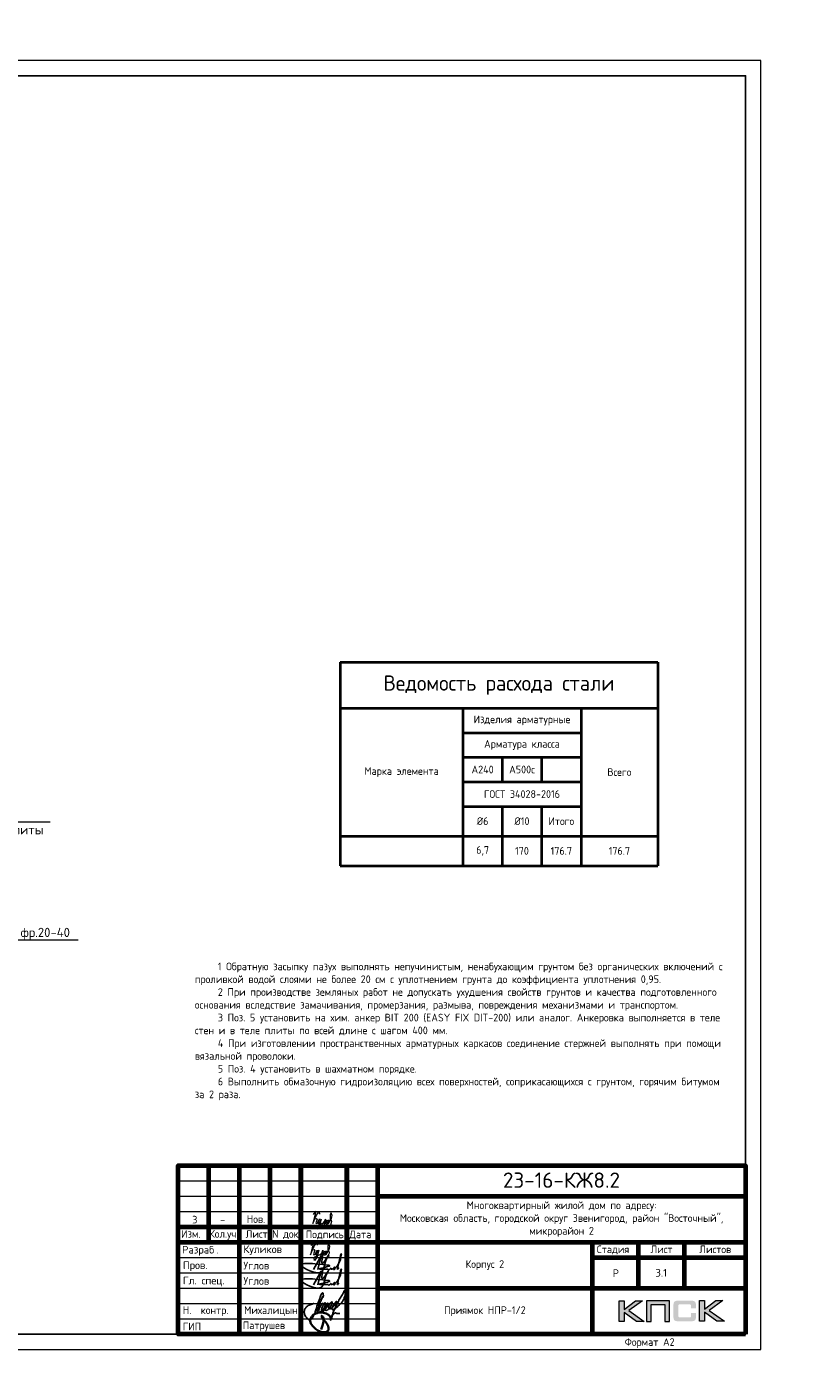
# Model space of a CAD drawing. Header units: millimetres. Extents: x 130535 to 3472113, y -231620 to 121434.
# Tile 40 of 133: x 380050 to 405678, y -52003 to -8896. Entities that reach past the tile are written whole.
import ezdxf
from ezdxf import colors
from ezdxf.entities.mleader import LeaderData, LeaderLine
from ezdxf.enums import TextEntityAlignment as Align
from ezdxf.math import Vec2, Vec3

# ---------------------------------------------------------------- set-up
doc = ezdxf.new("R2010")
doc.units = ezdxf.units.MM
for name, color, linetype, lineweight in [('0.15', 252, 'Continuous', 15), ('Standard', 7, 'Continuous', 25), ('АС-Таблицы', 7, 'Continuous', 20), ('Выноски', 20, 'Continuous', 20), ('Основная 0.6', 142, 'Continuous', 60), ('РАЗМЕРЫ', 1, 'Continuous', 9), ('Рамка', 7, 'Continuous', 70), ('Символы 0.20', 1, 'Continuous', 20), ('Текст', 7, 'Continuous', 25), ('Текст 0.25', 82, 'Continuous', 25), ('ТОНКИЕ', 7, 'Continuous', 9)]:
    doc.layers.add(name, color=color, linetype=linetype, lineweight=lineweight)
doc.layers.add('ТОЛСТЫЕ_ОСНОВНЫЕ', color=6, linetype='Continuous')
doc.styles.add('GOST-2.304_Type-B', font='GOST_Common.ttf')
doc.styles.add('style1', font='GOST_Common.ttf', dxfattribs={"height": 500})
doc.styles.add('ГОСТ', font='isocpeur.TTF')

# ---------------------------------------------------------------- blocks, each defined once
blk = doc.blocks.new('СЛОЖНЫЙ_ОБЪЕКТ_0')
at = {"layer": 'Standard', "color": 7, "linetype": 'Continuous', "lineweight": 25}
for points, start_tangent, end_tangent in [([(-5.888, 1.589), (-5.939, 1.691), (-5.972, 1.691), (-6.022, 1.617), (-6.064, 1.496), (-6.076, 1.414), (-6.076, 1.373), (-6.09, 1.219), (-6.071, 1.071), (-6.041, 1.003), (-6.009, 0.988), (-5.985, 1.012), (-5.95, 1.047), (-5.922, 1.075), (-5.915, 1.097), (-5.843, 1.207), (-5.798, 1.324), (-5.779, 1.438), (-5.77, 1.604), (-5.809, 1.746), (-5.833, 1.77), (-5.864, 1.752), (-5.885, 1.721), (-5.913, 1.566), (-5.919, 1.492), (-5.925, 1.334), (-5.906, 1.223), (-5.871, 1.161), (-5.807, 1.124), (-5.751, 1.203), (-5.713, 1.262), (-5.692, 1.316), (-5.66, 1.414), (-5.641, 1.525), (-5.625, 1.661), (-5.641, 1.808), (-5.657, 1.824), (-5.667, 1.824), (-5.695, 1.763), (-5.714, 1.672), (-5.725, 1.541), (-5.722, 1.421), (-5.665, 1.291), (-5.617, 1.276), (-5.55, 1.31), (-5.459, 1.426), (-5.4, 1.599), (-5.374, 1.864), (-5.388, 1.981), (-5.406, 1.999), (-5.432, 1.973), (-5.463, 1.934), (-5.509, 1.789), (-5.527, 1.661), (-5.508, 1.54), (-5.457, 1.473), (-5.411, 1.463), (-5.347, 1.501), (-5.271, 1.621), (-5.193, 1.738), (-5.143, 1.879), (-5.113, 2.032), (-5.113, 2.111), (-5.121, 2.138), (-5.14, 2.12), (-5.169, 2.039), (-5.206, 1.924), (-5.241, 1.787), (-5.254, 1.679), (-5.254, 1.582), (-5.237, 1.516), (-5.219, 1.498), (-5.191, 1.482), (-5.154, 1.519), (-5.086, 1.578), (-4.953, 1.776), (-4.759, 2.173), (-4.667, 2.981), (-4.667, 3.227), (-4.687, 3.262), (-4.715, 3.262), (-4.742, 3.235), (-4.777, 3.18), (-4.872, 2.956), (-4.891, 2.749), (-4.921, 2.579), (-4.956, 2.444), (-5.001, 2.097), (-5.045, 1.672), (-5.064, 1.441), (-5.075, 1.334), (-5.055, 1.102), (-5.04, 0.878), (-5.04, 0.777), (-5.052, 0.744), (-5.068, 0.75), (-5.077, 0.776), (-5.092, 0.804), (-5.084, 1.076), (-4.938, 1.346), (-4.909, 1.375), (-4.851, 1.355), (-4.78, 1.355), (-4.616, 1.413)], (-0.169301, 0.985564), (0.921845, 0.387559)), ([(-6.577, 1.472), (-6.789, 1.26), (-6.973, 1.076), (-7.024, 0.851), (-7.024, 0.746), (-6.996, 0.632), (-6.845, 0.434), (-6.702, 0.33), (-6.548, 0.258), (-6.432, 0.258), (-6.35, 0.355), (-6.314, 0.52), (-6.284, 0.767), (-6.284, 1.007), (-6.298, 1.279), (-6.31, 1.543), (-6.302, 2.038), (-6.285, 2.303), (-6.246, 2.371), (-6.174, 2.3), (-6.144, 2.003), (-6.194, 1.851)], (-0.677851, -0.735199), (-0.339746, -0.940517)), ([(-6.181, 2.142), (-6.172, 1.967), (-6.172, 1.841), (-6.18, 1.7), (-6.18, 1.412), (-6.17, 1.216), (-6.17, 1.117), (-6.148, 0.957), (-6.119, 0.827)], (0.06248, -0.998046), (0.223108, -0.974794)), ([(-6.329, 1.089), (-6.3, 1.083), (-6.267, 1.081), (-6.233, 1.097), (-6.195, 1.113), (-6.161, 1.123), (-6.143, 1.143), (-6.118, 1.168)], (0.983291, -0.18204), (0.7365, 0.676437))]:
    blk.add_spline(points, degree=3, dxfattribs=dict(at, start_tangent=start_tangent, end_tangent=end_tangent))
blk = doc.blocks.new('Роспись')
at = {"layer": 'Текст', "color": 4}
blk.add_lwpolyline([(4.18, 0.67), (6.68, 5.03), (5.62, 0.66)], dxfattribs=at)
for points in [[(7.11, 5.14), (7.17, 2.59), (9.02, 5.2), (8.57, 4.35), (6.55, -0.29), (0.19, 1.88), (9.09, 2.02)], [(11.23, 1.12), (12.72, 3.08), (13.28, 5.66), (11.96, 0.97)], [(9.09, 2.02), (9.4, 1.96), (6.15, 0.84), (8.42, 0.77), (8.9, 0.77)], [(8.9, 0.77), (8.97, 0.64), (9.94, 1.16)], [(9.94, 1.16), (9.82, 0.79), (10.85, 0.93)], [(10.85, 0.93), (11.13, 1.44), (11.23, 1.11), (10.92, 0.57), (10.85, 0.93)], [(11.23, 1.12), (11.03, 1.05), (10.98, 1.33), (11.05, 1.41)], [(11.96, 0.97), (12.16, 0.71), (12.34, 1.19), (12.03, 1.14), (11.96, 0.97)]]:
    blk.add_spline(points, degree=3, dxfattribs=at)
blk = doc.blocks.new('11')
at = {"layer": 'Выноски'}
for p, q in [((48016, 66806), (48038, 66823)), ((48038, 66823), (48060, 66786)), ((47885, 66608), (47944, 66700)), ((47944, 66700), (47962, 66737)), ((47962, 66737), (47989, 66781)), ((47989, 66781), (48016, 66806)), ((48060, 66786), (48058, 66769))]:
    blk.add_line(p, q, dxfattribs=at)
blk.add_lwpolyline([(47863, 66761), (47937, 66865), (47843, 66458), (47885, 66564), (47905, 66616), (47954, 66628), (47979, 66606), (47957, 66539), (47937, 66487), (47947, 66458), (47991, 66470), (48051, 66611), (48041, 66569), (48023, 66505), (48023, 66448), (48065, 66448), (48090, 66529), (48110, 66608), (48043, 66369), (47972, 66275), (47954, 66344), (47991, 66389), (48078, 66431), (48142, 66470), (48154, 66441), (48204, 66512), (48246, 66606), (48209, 66455), (48204, 66418), (48295, 66574), (48265, 66463), (48265, 66455), (48312, 66453), (48342, 66529), (48347, 66584), (48337, 66465), (48349, 66453), (48401, 66569), (48443, 66616), (48461, 66678), (48466, 66727), (48436, 66811), (48399, 66754), (48399, 66618), (48389, 66549), (48374, 66507), (48416, 66564), (48441, 66576), (48451, 66524), (48433, 66482), (48419, 66453), (48424, 66428), (48458, 66421)], dxfattribs=at)
blk = doc.blocks.new('A$Cd09756da')
h = blk.add_hatch(color=0)
h.paths.add_polyline_path([(-3363, 1089), (-3590, 1089), (-3962, 809), (-3962, 1089), (-4120, 1089), (-4120, 417), (-3962, 417), (-3962, 712), (-3560, 417), (-3308, 417), (-3809, 772)])
h.paths.add_polyline_path([(-3080, 963), (-2635, 963), (-2635, 417), (-2478, 417), (-2478, 1089), (-2645, 1089), (-3236, 1089), (-3236, 930), (-3236, 417), (-3080, 417)])
h.paths.add_polyline_path([(-1340, 1093), (-1498, 1093), (-1498, 420), (-1340, 420), (-1340, 716), (-938, 420), (-686, 420), (-1187, 776), (-741, 1093), (-968, 1093), (-1340, 813)])
at = {"true_color": 0x5f007f}
blk.add_hatch(color=206, dxfattribs=at).paths.add_polyline_path([(-1629, 1018), (-1631, 1026), (-1634, 1032), (-1638, 1038), (-1641, 1044), (-1644, 1049), (-1649, 1054), (-1653, 1059), (-1657, 1063), (-1662, 1066), (-1668, 1071), (-1674, 1074), (-1681, 1077), (-1688, 1079), (-1696, 1082), (-1703, 1084), (-1721, 1088), (-1741, 1091), (-1762, 1092), (-1786, 1093), (-2187, 1093), (-2210, 1092), (-2231, 1091), (-2251, 1088), (-2268, 1084), (-2276, 1082), (-2284, 1079), (-2291, 1077), (-2297, 1073), (-2303, 1071), (-2310, 1066), (-2315, 1063), (-2319, 1059), (-2323, 1054), (-2327, 1049), (-2331, 1044), (-2335, 1038), (-2337, 1032), (-2340, 1025), (-2343, 1018), (-2345, 1010), (-2348, 994), (-2351, 976), (-2353, 956), (-2353, 934), (-2353, 580), (-2353, 557), (-2351, 537), (-2348, 519), (-2345, 502), (-2343, 495), (-2340, 488), (-2337, 481), (-2335, 474), (-2331, 469), (-2327, 463), (-2323, 459), (-2319, 454), (-2315, 450), (-2309, 446), (-2303, 443), (-2297, 439), (-2291, 436), (-2283, 434), (-2276, 431), (-2268, 429), (-2251, 425), (-2231, 423), (-2209, 421), (-2187, 420), (-1786, 420), (-1762, 421), (-1741, 422), (-1721, 425), (-1704, 428), (-1696, 431), (-1688, 433), (-1681, 436), (-1674, 439), (-1668, 442), (-1662, 446), (-1657, 450), (-1653, 454), (-1649, 458), (-1644, 463), (-1641, 468), (-1638, 474), (-1634, 481), (-1631, 487), (-1629, 495), (-1626, 502), (-1623, 519), (-1620, 537), (-1619, 557), (-1618, 580), (-1618, 691), (-1775, 691), (-1775, 600), (-1775, 594), (-1776, 588), (-1777, 582), (-1779, 577), (-1781, 572), (-1783, 568), (-1786, 564), (-1789, 560), (-1792, 557), (-1797, 554), (-1801, 552), (-1806, 550), (-1811, 548), (-1817, 548), (-1824, 547), (-1830, 546), (-2153, 546), (-2159, 547), (-2164, 548), (-2168, 550), (-2172, 552), (-2176, 555), (-2180, 557), (-2183, 561), (-2186, 565), (-2189, 569), (-2191, 573), (-2193, 578), (-2194, 583), (-2196, 593), (-2197, 602), (-2197, 925), (-2197, 931), (-2196, 936), (-2195, 941), (-2193, 946), (-2192, 950), (-2190, 954), (-2187, 957), (-2185, 961), (-2181, 963), (-2178, 966), (-2173, 968), (-2169, 970), (-2164, 971), (-2160, 972), (-2154, 972), (-2149, 972), (-1830, 972), (-1824, 972), (-1817, 972), (-1812, 970), (-1807, 969), (-1802, 967), (-1797, 965), (-1793, 961), (-1790, 958), (-1786, 954), (-1783, 950), (-1781, 946), (-1779, 941), (-1777, 936), (-1776, 931), (-1775, 925), (-1775, 918), (-1775, 844), (-1618, 844), (-1618, 934), (-1619, 956), (-1620, 976), (-1623, 994), (-1627, 1010)])
at = {"color": 0, "lineweight": 0}
for points in [[(-4120, 417), (-4120, 1089), (-3962, 1089), (-3962, 809), (-3590, 1089), (-3363, 1089), (-3809, 772), (-3308, 417), (-3560, 417), (-3962, 712), (-3962, 417), (-4120, 417)], [(-3080, 417), (-3080, 963), (-2635, 963), (-2635, 417), (-2478, 417), (-2478, 1089), (-2645, 1089), (-3236, 1089), (-3236, 930), (-3236, 417), (-3080, 417)], [(-1498, 420), (-1498, 1093), (-1340, 1093), (-1340, 813), (-968, 1093), (-741, 1093), (-1187, 776), (-686, 420), (-938, 420), (-1340, 716), (-1340, 420), (-1498, 420)]]:
    blk.add_lwpolyline(points, close=True, dxfattribs=at)
at = {"lineweight": 35}
blk.add_lwpolyline([(-13508, 523), (-13547, 578), (-13600, 632), (-13677, 670), (-13759, 693), (-13818, 702), (-13912, 702), (-14016, 676), (-14099, 633), (-14147, 575), (-14180, 499), (-14196, 424), (-14178, 345), (-14125, 271), (-14070, 216), (-14013, 165), (-13943, 121), (-13865, 83), (-13793, 64), (-13740, 64), (-13666, 78), (-13601, 136), (-13593, 202), (-13604, 266), (-13651, 344), (-13699, 405), (-13737, 443), (-13779, 503), (-13800, 532), (-13813, 569), (-13820, 591), (-13820, 601), (-13802, 592), (-13787, 577), (-13771, 554), (-13766, 528), (-13766, 443), (-13775, 355), (-13799, 285), (-13814, 219), (-13841, 149)], dxfattribs=at)
at = {"layer": 'Рамка'}
for p, q in [((-17500, 3000), (-17500, 5500)), ((-16500, 0), (-16500, 5500)), ((-15500, 3000), (-15500, 5500)), ((-14500, 0), (-14500, 5500)), ((-14500, 5500), (-14500, 0)), ((-13000, 5500), (-13000, 0)), ((-13000, 0), (-13000, 5500)), ((-12000, 5500), (-12000, 0)), ((-12000, 4500), (0, 4500)), ((-18500, 3500), (-12000, 3500)), ((-18500, 3000), (0, 3000)), ((-5000, 3000), (-5000, 0)), ((-3500, 3000), (-3500, 1500)), ((-2000, 3000), (-2000, 1500)), ((-5000, 2500), (0, 2500)), ((-5000, 2500), (0, 2500)), ((-12000, 1500), (0, 1500))]:
    blk.add_line(p, q, dxfattribs=at)
at = {"layer": 'Рамка', "lineweight": 15}
for p, q in [((-18500, 5000), (-12000, 5000)), ((-18500, 4500), (-12000, 4500)), ((-18500, 4000), (-12000, 4000)), ((-18500, 2500), (-12000, 2500)), ((-18500, 2000), (-12000, 2000)), ((-18500, 1500), (-12000, 1500)), ((-18500, 1000), (-12000, 1000)), ((-18500, 500), (-12000, 500))]:
    blk.add_line(p, q, dxfattribs=at)
at = {"layer": 'Рамка'}
blk.add_lwpolyline([(0, 0), (-18500, 0), (-18500, 5500), (0, 5500)], close=True, dxfattribs=at)
at = {"color": 18, "true_color": 0x000000, "xscale": 100, "yscale": 100, "zscale": 100}
for p in [(-14508, 2045), (-14508, 1545)]:
    blk.add_blockref('Роспись', p, dxfattribs=at)
at = {"layer": '0.15', "xscale": 462, "yscale": 462, "zscale": 462, "rotation": 339.9822667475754}
blk.add_blockref('СЛОЖНЫЙ_ОБЪЕКТ_0', (-11452, -669), dxfattribs=at)
at = {"layer": 'Выноски'}
blk.add_blockref('11', (-62024, -63871), dxfattribs=at)
at = {"color": 7, "style": 'ГОСТ'}
for s, p in [('Разраб', (-18371, 2627)), ('.', (-17258, 2627))]:
    blk.add_text(s, height=250, dxfattribs=at).set_placement(p)
at = {"layer": 'РАЗМЕРЫ', "color": 7, "char_height": 250, "attachment_point": 4, "style": 'ГОСТ'}
for s, insert in [('{\\C256;Куликов}', (-16371, 2734)), ('Пров.', (-18346, 2215)), ('Углов', (-16371, 2234)), ('Гл. спец.', (-18346, 1715)), ('Углов', (-16371, 1734))]:
    blk.add_mtext_dynamic_manual_height_columns(s, width=2000, gutter_width=1250, heights=[0], dxfattribs=dict(at, insert=insert))
at = {"layer": 'РАЗМЕРЫ', "color": 7, "linetype": 'Continuous', "char_height": 250, "width": 2000, "attachment_point": 4, "style": 'GOST-2.304_Type-B'}
for s, insert in [(' Н.  контр.', (-18500, 750)), (' Михалицын', (-16500, 750)), (' ГИП', (-18500, 250)), ('Патрушев', (-16394, 255))]:
    blk.add_mtext(s, dxfattribs=dict(at, insert=insert))
at = {"layer": 'Текст', "color": 7, "style": 'ГОСТ'}
blk.add_text('23-16-КЖ8.2', height=500, dxfattribs=at).set_placement((-6003, 5019), align=Align.MIDDLE_CENTER)
at = {"layer": 'Текст', "color": 7, "style": 'GOST-2.304_Type-B'}
for s, p in [('Изм.', (-18400, 3141)), ('Кол.уч.', (-17490, 3143)), ('Лист', (-16298, 3139)), ('N док.', (-15435, 3141)), ('Подпись', (-14340, 3127)), ('Дата', (-12920, 3127)), ('Стадия', (-4850, 2640)), ('Лист', (-3100, 2640)), ('Листов', (-1508, 2640)), ('Р', (-4328, 1863))]:
    blk.add_text(s, height=250, dxfattribs=at).set_placement(p)
at = {"layer": 'Текст', "color": 7, "linetype": 'Continuous', "lineweight": 0, "char_height": 250, "attachment_point": 5, "style": 'GOST-2.304_Type-B'}
for s, insert, width in [('Многоквартирный жилой дом по адресу:\\PМосковская область, городской округ Звенигород, район "Восточный", микрорайон 2', (-6000, 3750), 12000), ('Корпус 2', (-8500, 2250), 7000)]:
    blk.add_mtext(s, dxfattribs=dict(at, insert=insert, width=width))
blk = doc.blocks.new('*U5')
at = {"layer": 'ТОЛСТЫЕ_ОСНОВНЫЕ'}
for p, q in [((8, 5), (8, 90)), ((8, 90), (20, 90)), ((13, 5), (13, 90)), ((8, 65), (20, 65)), ((8, 30), (20, 30)), ((20, 5), (8, 5))]:
    blk.add_line(p, q, dxfattribs=at)
at = {"layer": 'ТОЛСТЫЕ_ОСНОВНЫЕ', "color": 6}
blk.add_lwpolyline([(20, 5), (589, 5), (589, 415), (20, 415)], close=True, dxfattribs=at)
at = {"layer": 'ТОНКИЕ'}
blk.add_lwpolyline([(0, 0), (594, 0), (594, 420), (0, 420)], close=True, dxfattribs=at)
at = {"layer": 'Текст', "style": 'style1'}
for s, p in [('Взам.инв.№', (10.5, 77.5)), ('Подпись и дата', (10.5, 47.5)), ('Инв.№ подл.', (10.5, 17.5))]:
    blk.add_text(s, height=3, rotation=90, dxfattribs=at).set_placement(p, align=Align.MIDDLE)
blk.add_text('Формат А2', height=2.5, dxfattribs=at).set_placement((549.57, 1.2))
blk = doc.blocks.new('*T591')
at = {"layer": 'АС-Таблицы', "color": 0, "linetype": 'ByBlock', "lineweight": -2, "transparency": 16777216}
for p, q in [((0, 0), (1500, 0)), ((0, -1000), (1500, -1000))]:
    blk.add_line(p, q, dxfattribs=at)
at = {"layer": 'АС-Таблицы', "color": 0, "linetype": 'ByBlock', "lineweight": 50, "transparency": 16777216}
for p, q in [((0, 0), (0, -1000)), ((1500, 0), (1500, -1000))]:
    blk.add_line(p, q, dxfattribs=at)
at = {"layer": 'АС-Таблицы', "color": 0, "transparency": 16777216, "insert": (750, -500), "char_height": 250, "width": 1000, "attachment_point": 5, "style": 'ГОСТ'}
blk.add_mtext('3.1', dxfattribs=at)
blk = doc.blocks.new('*T590')
at = {"layer": 'Основная 0.6', "color": 0, "lineweight": 40, "transparency": 16777216}
for p, q in [((0, 0), (10350, 0)), ((0, 0), (0, -6633)), ((10350, 0), (10350, -6633)), ((0, -1500), (10350, -1500)), ((4000, -1500), (4000, -6633)), ((7850, -1500), (7850, -6633)), ((4000, -2300), (7850, -2300)), ((4000, -3100), (7850, -3100)), ((5283, -3100), (5283, -3900)), ((6567, -3100), (6567, -3900)), ((4000, -3900), (7850, -3900)), ((4000, -4700), (7850, -4700)), ((5283, -4700), (5283, -6633)), ((6567, -4700), (6567, -6633)), ((0, -5667), (10350, -5667)), ((0, -6633), (10350, -6633))]:
    blk.add_line(p, q, dxfattribs=at)
at = {"layer": 'Основная 0.6', "color": 0, "transparency": 16777216, "attachment_point": 5, "style": 'GOST-2.304_Type-B'}
for s, insert, char_height, width in [('Ведомость расхода стали', (5175, -750), 500, 10050), ('Изделия арматурные', (5925, -1900), 250, 3550), ('Арматура класса', (5925, -2700), 250, 3550), ('Марка элемента', (2000, -3583), 250, 3700), ('А240', (4642, -3500), 250, 983.33), ('А500с', (5925, -3500), 250, 983.33), ('Всего', (9100, -3583), 250, 2200), ('ГОСТ 34028-2016', (5925, -4300), 250, 3550), ('%%C6', (4642, -5183), 250, 983.33), ('%%C10', (5925, -5183), 250, 983.33), ('Итого', (7208, -5183), 250, 983.33), ('6,7', (4642, -6150), 250, 983.33), ('170', (5925, -6150), 250, 983.33), ('176.7', (7208, -6150), 250, 983.33), ('176.7', (9100, -6150), 250, 2200)]:
    blk.add_mtext(s, dxfattribs=dict(at, insert=insert, char_height=char_height, width=width))
blk = doc.blocks.new('_None')

msp = doc.modelspace()

# ---------------------------------------------------------------- block references
at = {"xscale": 100, "yscale": 100, "zscale": 100}
msp.add_blockref('*U5', (344595.6, -52002.6), dxfattribs=at)
for name, p in [('*T590', (390279.7, -29605.3)), ('*T591', (399995.6, -49002.6))]:
    msp.add_blockref(name, p)
at = {"lineweight": 50, "ltscale": 100}
msp.add_blockref('A$Cd09756da', (403495.6, -51502.6), dxfattribs=at)
at = {"layer": 'Выноски'}
msp.add_blockref('11', (341548.4, -114359.1), dxfattribs=at)

# ---------------------------------------------------------------- texts
at = {"insert": (153574.3, 18462.6), "char_height": 330, "attachment_point": 1, "style": 'ГОСТ'}
msp.add_mtext_dynamic_manual_height_columns('\\pi10055.14148;{\\H1.5152x;\\P\\pi7542.56108;Общие указания\\P\\pi1650;}1.^IРабочая документация разработана в соответствии с заданием на проектирование, требованиями действующих технических регламентов, стандартов, сводов правил и других документов, содержащих установленные требования.\\P2.^IРабочая документация выполнена в соответствии со следующими нормативными и техническими документами:\\P-^IСП 20.13330.2016 "Нагрузки и Воздействия";\\P-^IСП 63.13330.2012 "Бетонные и железобетонные конструкции. Основные положения";\\P-^IСП 22.13330.2016 "Основания зданий и сооружений";\\P-^IСП 45.13330.2012 "Земляные сооружения, основания и фундаменты".\\P3.   За относительную отметку 0,000 принята отметка чистого пола первого этажа.\\P4.^IПеречень видов работ, для которых необходимо составлять акты освидетельствования скрытых работ:\\P-^Iармирование конструкций;\\P-^Iосвидетельствование опалубки перед бетонированием;\\P-^Iвыполнение сварочных работ;\\P-^Iотбор контрольных проб бетона;\\P-^Iсоответствие законченных железобетонных конструкций проекту с отображением качества работ;\\P-^Iустройство монолитных конструкций, выполняемых в зимнее время;  \\P\\pi0;        -    устройство гидроизоляции;\\P\\pi1650;-^Iуплотнение грунтов и обратную засыпку.\\PЗапрещается выполнение последующих работ при отсутствии актов освидетельствования предшествующих скрытых работ во всех случаях.\\P\\pi0;        5. Проект рассчитан на производство работ в период положительных температур. В случае выполнения работ при отрицательных температурах необходимо выполнять требования СНиП часть 3 по производству работ и ППР.\\P        6. При минимальной температуре воздуха до минус 15°С допускается:\\P\\pi1650;-выдерживание бетона в конструкции методом термоса, при предварительном разогреве бетонной смеси;\\P -форсированный электроразогрев бетона в конструкции с повторным уплотнением.\\PПри минимальной температуре воздуха до минус 25°С допускается:\\P -обогрев бетона в греющей опалубке с помощью низкотемпературных электронагревателей;\\P -электродный сквозной прогрев бетона;\\P -электрообогрев с помощью греющего провода.', width=18460.283, gutter_width=5800, heights=[33815.2], dxfattribs=at)
at = {"color": 1, "linetype": 'Continuous', "lineweight": 30, "insert": (394995.6, -50752.6), "char_height": 250, "width": 7000, "attachment_point": 5, "style": 'GOST-2.304_Type-B'}
msp.add_mtext('{\\C256;Приямок НПР-1/2}', dxfattribs=at)
at = {"layer": 'Текст', "color": 7, "style": 'GOST-2.304_Type-B'}
for s, p in [('3', (385454.4, -47896.7)), ('-', (386364.4, -47895.2)), ('Нов.', (387233.3, -47878.7))]:
    msp.add_text(s, height=250, dxfattribs=at).set_placement(p)
at = {"layer": 'Текст 0.25', "insert": (385539.3, -39395.6), "char_height": 250, "attachment_point": 1, "style": 'GOST-2.304_Type-B'}
msp.add_mtext_dynamic_manual_height_columns('\\pi750;1 Обратную засыпку пазух выполнять непучинистым, ненабухающим грунтом без органических включений с проливкой водой слоями не более 20 см с уплотнением грунта до коэффициента уплотнения 0,95.\\P2 При производстве земляных работ не допускать ухудшения свойств грунтов и качества подготовленного основания вследствие замачивания, промерзания, размыва, повреждения механизмами и транспортом.\\P3 Поз. 5 установить на хим. анкер BIT 200 (EASY FIX DIT-200) или аналог. Анкеровка выполняется в теле стен и в теле плиты по всей длине с шагом 400 мм.\\P4 При изготовлении пространственных арматурных каркасов соединение стержней выполнять при помощи вязальной проволоки. \\P5 Поз. 4 установить в шахматном порядке.\\P6 Выполнить обмазочную гидроизоляцию всех поверхностей, соприкасающихся с грунтом, горячим битумом за 2 раза.', width=17507.725, gutter_width=1250, heights=[0], dxfattribs=at)

# ---------------------------------------------------------------- leaders
at = {"layer": 'Символы 0.20', "ltscale": 100}
ml = msp.add_multileader_mtext('Standard', dxfattribs=at)
ml.set_content('Труба Тр\\Pниз трубы в уровне верха плиты', color=256, style='ГОСТ')
ml.set_leader_properties(color=256, linetype='ByLayer', lineweight=-1)
ml.set_arrow_properties(name='NONE')
ml.build(insert=Vec2(0, 0))
ml.multileader.update_dxf_attribs({"text_left_attachment_type": 6, "text_right_attachment_type": 6, "dogleg_length": 2.5, "arrow_head_size": 45, "scale": 100})
ctx = ml.context
ctx.base_point, ctx.scale, ctx.char_height, ctx.arrow_head_size, ctx.landing_gap_size, ctx.plane_origin = Vec3(374236, -34808.4), 100, 300, 45, 22.5, Vec3(368339.5, -38118.9)
ctx.left_attachment, ctx.right_attachment = 6, 6
notes = []
notes.append((ctx, [(1, (1, 1, 0), (373986, -34808.4), (1, 0), 250, [(0, [(373346.6, -36448.8)], 0, [])])]))
ctx.mtext.insert, ctx.mtext.width, ctx.mtext.flow_direction = Vec3(374258.5, -34418.4), 6442.783, 5
ml = msp.add_multileader_mtext('Standard', dxfattribs=at)
ml.set_content('Щебень фр.20-40', color=256, style='ГОСТ')
ml.set_leader_properties(color=256, linetype='ByLayer', lineweight=-1)
ml.set_arrow_properties(name='NONE')
ml.build(insert=Vec2(0, 0))
ml.multileader.update_dxf_attribs({"text_left_attachment_type": 6, "text_right_attachment_type": 6, "dogleg_length": 2.5, "arrow_head_size": 45, "scale": 100})
ctx = ml.context
ctx.base_point, ctx.scale, ctx.char_height, ctx.arrow_head_size, ctx.landing_gap_size, ctx.plane_origin = Vec3(378255, -38652.1), 100, 300, 45, 22.5, Vec3(372358.5, -41962.6)
ctx.left_attachment, ctx.right_attachment = 6, 6
notes.append((ctx, [(1, (1, 1, 0), (378005, -38652.1), (1, 0), 250, [(0, [(376254, -37225.6)], 0, [])])]))
ctx.mtext.insert, ctx.mtext.width, ctx.mtext.flow_direction = Vec3(378277.5, -38262.1), 2129.129, 5
for ctx, leaders in notes:
    for number, flags, end, landing, length, lines in leaders:
        leader = LeaderData()
        leader.index, (leader.has_last_leader_line, leader.has_dogleg_vector, leader.attachment_direction) = number, flags
        leader.last_leader_point, leader.dogleg_vector, leader.dogleg_length = Vec3(end), Vec3(landing), length
        for number, points, colour, breaks in lines:
            line = LeaderLine()
            line.index, line.vertices, line.color, line.breaks = number, Vec3.list(points), colors.encode_raw_color(colour), breaks
            leader.lines.append(line)
        ctx.leaders.append(leader)

doc.saveas('drawing.dxf')
